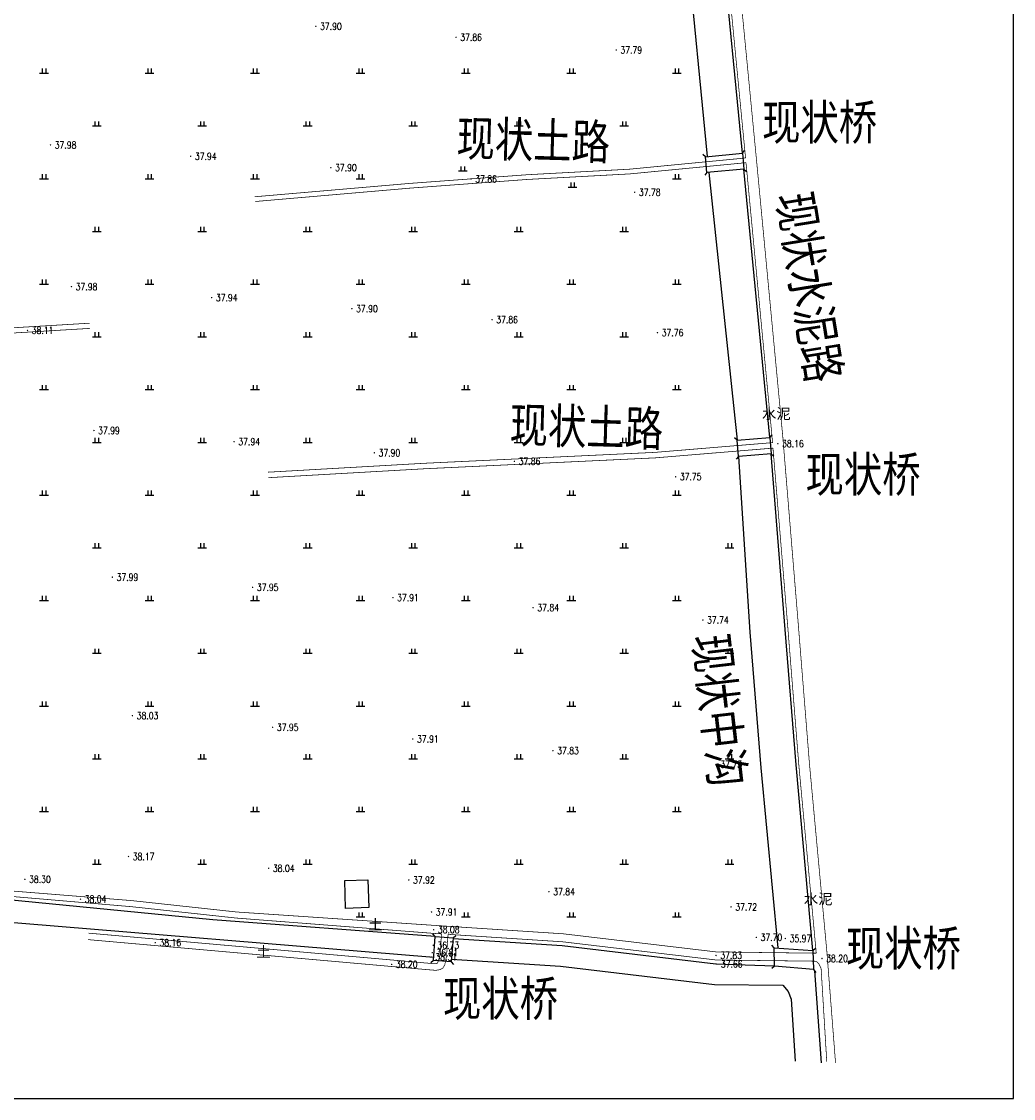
# Model space of a CAD drawing. Extents: x 456755 to 458049, y 3845626 to 3853218.
# Tile 45 of 80: x 457584 to 457866, y 3849690 to 3849996. Entities that reach past the tile are written whole.
import ezdxf
from ezdxf.enums import TextEntityAlignment as Align

# ---------------------------------------------------------------- set-up
doc = ezdxf.new("R2010")
doc.units = 0
doc.linetypes.add('X3', pattern=[5, 4, -1])
doc.layers.get('0').update_dxf_attribs({"linetype": 'CONTINUOUS'})
doc.layers.add('ASSIST', color=7, linetype='CONTINUOUS', plot=False)
for name, color, linetype in [('DLSS', 4, 'CONTINUOUS'), ('DMTZ', 3, 'CONTINUOUS'), ('GCD', 1, 'CONTINUOUS'), ('JMD', 6, 'CONTINUOUS'), ('SXSS', 5, 'CONTINUOUS'), ('ZBTZ', 3, 'CONTINUOUS')]:
    doc.layers.add(name, color=color, linetype=linetype)
doc.styles.add('HZ', font='rs.shx', dxfattribs={"width": 0.8, "bigfont": 'hztxt.shx'})
doc.styles.add('仿宋体', font='仿宋_GB2312.ttf', dxfattribs={"width": 0.8})
doc.styles.add('黑体', font='simhei.ttf')
doc.linetypes.add('10411', pattern='A,2,[150,AAA.SHX,S=1,R=0,X=0,Y=1],2,[151,AAA.SHX,S=1,R=0,X=0,Y=3],1e-11', length=4)
doc.linetypes.add('8352', pattern='A,1.5,[145,AAA.SHX,S=1,R=0,X=0,Y=1],1.5,-1,3,-1', length=8)

# ---------------------------------------------------------------- blocks, each defined once
blk = doc.blocks.new('GC200')
at = {"linetype": 'Continuous', "const_width": 0.2, "flags": 128}
blk.add_lwpolyline([(-0.1, 0, 1), (0.1, 0, 1)], format="xyb", close=True, dxfattribs=at)
blk = doc.blocks.new('gc119')
for p, q in [((-1.25, 0), (1.25, 0)), ((-0.5, 1.3), (-0.5, 0)), ((0.5, 1.3), (0.5, 0))]:
    blk.add_line(p, q)

msp = doc.modelspace()

# ---------------------------------------------------------------- linework, layer by layer
at = {"linetype": 'Continuous'}
msp.add_lwpolyline([(456818.61, 3849689.88), (457866.43, 3849689.88), (457866.43, 3851171.64), (456818.61, 3851171.64)], close=True, dxfattribs=at)
at = {"layer": 'ASSIST', "linetype": 'Continuous', "elevation": -33.29, "flags": 128}
for points in [[(457778.82, 3849957.77), (457789.32, 3849958.74), (457789.73, 3849954.23), (457779.24, 3849953.27)], [(457787.82, 3849877.12), (457797.13, 3849877.91), (457797.53, 3849873.25), (457788.22, 3849872.46)], [(457701.46, 3849729.12), (457701.96, 3849735.93), (457707.05, 3849735.55), (457706.54, 3849728.74)], [(457798.33, 3849732.76), (457809.35, 3849731.97), (457809.57, 3849726.52), (457798.47, 3849727.52)]]:
    msp.add_lwpolyline(points, close=True, dxfattribs=at)
at = {"layer": 'DLSS', "linetype": 'Continuous'}
for p, q in [((457789.32, 3849958.74, -33.29), (457789.96, 3849959.51, -33.29)), ((457778.82, 3849957.77, -33.29), (457778.05, 3849958.41, -33.29)), ((457779.24, 3849953.27, -33.29), (457778.6, 3849952.5, -33.29)), ((457789.73, 3849954.23, -33.29), (457790.5, 3849953.59, -33.29)), ((457787.82, 3849877.12, -33.29), (457787.06, 3849877.77, -33.29)), ((457797.13, 3849877.91, -33.29), (457797.78, 3849878.68, -33.29)), ((457797.53, 3849873.25, -33.29), (457798.29, 3849872.61, -33.29)), ((457788.22, 3849872.46, -33.29), (457787.57, 3849871.7, -33.29)), ((457701.96, 3849735.93, -33.29), (457701.31, 3849736.69, -33.29)), ((457707.05, 3849735.55, -33.29), (457707.81, 3849736.21, -33.29)), ((457798.33, 3849732.76, -33.29), (457797.67, 3849733.52, -33.29)), ((457809.35, 3849731.97, -33.29), (457810.11, 3849732.62, -33.29)), ((457701.46, 3849729.12, -33.29), (457700.7, 3849728.47, -33.29)), ((457706.54, 3849728.74, -33.29), (457707.2, 3849727.99, -33.29)), ((457798.47, 3849727.52, -33.29), (457797.71, 3849726.88, -33.29)), ((457809.57, 3849726.52, -33.29), (457810.21, 3849725.75, -33.29))]:
    msp.add_line(p, q, dxfattribs=at)
at = {"layer": 'DLSS', "linetype": 'X3', "const_width": 0.2, "flags": 128}
for points, elevation in [([(457790.23, 3849957.4), (457784.34, 3850018.34), (457775.97, 3850097.88), (457772.37, 3850134.04), (457770.88, 3850155.64)], 4.91), ([(457650.64, 3849946.37), (457695.11, 3849950.2), (457728.17, 3849952.64), (457757.17, 3849954.21), (457790.23, 3849957.4)], -33.29), ([(457797.9, 3849876.43), (457797.77, 3849878.06), (457790.37, 3849955.93), (457790.35, 3849956.06)], 4.91), ([(457505.14, 3849902.92), (457540.74, 3849904.87), (457558.36, 3849907.24), (457568.31, 3849908.28), (457603.69, 3849910.41)], 4.94), ([(457654.37, 3849868.02), (457699.09, 3849870.57), (457764.47, 3849873.66), (457797.9, 3849876.43)], -33.29), ([(457810.34, 3849731.2), (457805.37, 3849784.87), (457802.29, 3849823.37), (457798.03, 3849874.87)], 4.91), ([(457510.63, 3849754.69), (457577.18, 3849749.24), (457615.63, 3849746.16), (457645.45, 3849742.92), (457701.86, 3849739.1), (457738.4, 3849736.71), (457781.97, 3849731.55), (457810.34, 3849731.2)], 5.03), ([(457703.75, 3849736.69), (457703.36, 3849730.72), (457702.62, 3849728.38), (457701.92, 3849728.18), (457699.16, 3849728.42), (457603.37, 3849736.9)], 4.9), ([(457813.33, 3849700.32), (457811.72, 3849726.87), (457811.08, 3849728.13), (457810.31, 3849728.92)], -33.29)]:
    msp.add_lwpolyline(points, dxfattribs=dict(at, elevation=elevation))
at = {"layer": 'DLSS', "linetype": 'Continuous', "const_width": 0.2, "flags": 128}
for points, elevation in [([(457813.37, 3849731.48), (457808.4, 3849785.13), (457805.32, 3849823.61), (457800.8, 3849878.33), (457793.4, 3849956.22), (457787.36, 3850018.65), (457779, 3850098.19), (457775.41, 3850134.3), (457773.92, 3850155.85)], 4.91), ([(457650.76, 3849945.02), (457695.22, 3849948.86), (457728.26, 3849951.3), (457757.27, 3849952.87), (457790.35, 3849956.06)], -33.29), ([(457505.22, 3849901.43), (457540.88, 3849903.39), (457558.53, 3849905.76), (457568.43, 3849906.8), (457603.78, 3849908.93)], 4.94), ([(457654.46, 3849866.46), (457699.17, 3849869.01), (457764.58, 3849872.1), (457798.03, 3849874.87)], -33.29), ([(457508.06, 3849753.9), (457577, 3849747.72), (457615.56, 3849744.43), (457645.29, 3849741.2), (457701.7, 3849736.82), (457703.75, 3849736.69)], 5.03), ([(457705.59, 3849736.56), (457705.18, 3849730.38), (457704.68, 3849727.86), (457704.08, 3849726.88), (457703.18, 3849726.49), (457702.1, 3849726.32), (457698.99, 3849726.58), (457603.21, 3849735.06)], 4.9), ([(457705.59, 3849736.56), (457738.19, 3849734.44), (457781.82, 3849729.27), (457810.31, 3849728.92)], 5.03), ([(457813.36, 3849731.64), (457815.82, 3849700.05)], 4.86)]:
    msp.add_lwpolyline(points, dxfattribs=dict(at, elevation=elevation))
at = {"layer": 'DLSS', "linetype": 'Continuous', "elevation": -33.29}
for points in [[(457778.82, 3849957.77), (457789.32, 3849958.74)], [(457789.73, 3849954.23), (457779.24, 3849953.27)], [(457787.82, 3849877.12), (457797.13, 3849877.91)], [(457797.53, 3849873.25), (457788.22, 3849872.46)], [(457701.46, 3849729.12), (457701.96, 3849735.93)], [(457707.05, 3849735.55), (457706.54, 3849728.74)], [(457798.33, 3849732.76), (457809.35, 3849731.97)], [(457809.57, 3849726.52), (457798.47, 3849727.52)]]:
    msp.add_lwpolyline(points, dxfattribs=at)
at = {"layer": 'DMTZ', "color": 5, "linetype": '10411', "flags": 128}
for points, elevation in [([(457789.32, 3849958.74), (457783.57, 3850018.26), (457775.2, 3850097.81), (457771.6, 3850133.98), (457770.11, 3850155.58)], 4.91), ([(457771.89, 3850035.44), (457773.55, 3850017.25), (457779.29, 3849957.81)], 4.91), ([(457779.74, 3849953.31), (457787.82, 3849877.12), (457787.82, 3849877.12)], 4.91), ([(457797.11, 3849877.89), (457797.11, 3849877.89), (457789.75, 3849954.24)], 4.91), ([(457809.35, 3849731.97), (457804.6, 3849784.8), (457801.52, 3849823.31), (457797.53, 3849873.25)], 4.91), ([(457788.21, 3849872.46), (457791.48, 3849822.49), (457794.57, 3849783.94), (457799.44, 3849732.68)], 4.91), ([(457701.96, 3849735.93), (457638.73, 3849740.71), (457575.61, 3849746.86), (457507.08, 3849752.68), (457476.83, 3849755.69), (457409.12, 3849761.4), (457290.43, 3849770.47)], -33.29), ([(457289.98, 3849765.04), (457290.3, 3849764.33), (457290.8, 3849764.07), (457408.61, 3849755.06), (457476.25, 3849749.37), (457506.5, 3849746.35), (457575.07, 3849740.54), (457701.53, 3849730.05)], -33.29), ([(457798.47, 3849727.52), (457781.74, 3849728.09), (457738.09, 3849733.26), (457707.03, 3849735.29)], 5.03), ([(457706.6, 3849729.53), (457737.56, 3849727.51), (457781.37, 3849722.32), (457800.81, 3849722.08), (457802.36, 3849720.28), (457803.17, 3849718.14), (457804.32, 3849700.5)], 5.03), ([(457811.81, 3849699.97), (457809.89, 3849726.14)], -33.29)]:
    msp.add_lwpolyline(points, dxfattribs=dict(at, elevation=elevation))
at = {"layer": 'JMD', "linetype": 'Continuous', "elevation": -33.29, "flags": 128}
msp.add_lwpolyline([(457676.21, 3849751.89), (457682.83, 3849752.11), (457683.1, 3849744.17), (457676.48, 3849743.94)], close=True, dxfattribs=at)

# ---------------------------------------------------------------- block references
at = {"layer": 'GCD', "linetype": 'Continuous'}
ref = msp.add_blockref('GC200', (457668, 3849994.88, 4.61), dxfattribs=at)
ref.add_attrib('height', '37.90', dxfattribs={"linetype": 'Continuous', "height": 2, "style": 'HZ', "width": 0.8}).set_placement((457669.2, 3849994.88, -33.29), align=Align.MIDDLE_LEFT)
ref = msp.add_blockref('GC200', (457707.88, 3849991.73, 4.56), dxfattribs=at)
ref.add_attrib('height', '37.86', dxfattribs={"linetype": 'Continuous', "height": 2, "style": 'HZ', "width": 0.8}).set_placement((457709.08, 3849991.73, -33.29), align=Align.MIDDLE_LEFT)
ref = msp.add_blockref('GC200', (457753.44, 3849988.13, 4.5), dxfattribs=at)
ref.add_attrib('height', '37.79', dxfattribs={"linetype": 'Continuous', "height": 2, "style": 'HZ', "width": 0.8}).set_placement((457754.64, 3849988.13, -33.29), align=Align.MIDDLE_LEFT)
ref = msp.add_blockref('GC200', (457592.53, 3849961.13, 4.69), dxfattribs=at)
ref.add_attrib('height', '37.98', dxfattribs={"linetype": 'Continuous', "height": 2, "style": 'HZ', "width": 0.8}).set_placement((457593.73, 3849961.13, -33.29), align=Align.MIDDLE_LEFT)
ref = msp.add_blockref('GC200', (457632.4, 3849957.9, 4.65), dxfattribs=at)
ref.add_attrib('height', '37.94', dxfattribs={"linetype": 'Continuous', "height": 2, "style": 'HZ', "width": 0.8}).set_placement((457633.6, 3849957.9, -33.29), align=Align.MIDDLE_LEFT)
ref = msp.add_blockref('GC200', (457672.27, 3849954.67, 4.61), dxfattribs=at)
ref.add_attrib('height', '37.90', dxfattribs={"linetype": 'Continuous', "height": 2, "style": 'HZ', "width": 0.8}).set_placement((457673.47, 3849954.67, -33.29), align=Align.MIDDLE_LEFT)
ref = msp.add_blockref('GC200', (457712.14, 3849951.43, 4.57), dxfattribs=at)
ref.add_attrib('height', '37.86', dxfattribs={"linetype": 'Continuous', "height": 2, "style": 'HZ', "width": 0.8}).set_placement((457713.34, 3849951.43, -33.29), align=Align.MIDDLE_LEFT)
ref = msp.add_blockref('GC200', (457758.68, 3849947.66, 4.48), dxfattribs=at)
ref.add_attrib('height', '37.78', dxfattribs={"linetype": 'Continuous', "height": 2, "style": 'HZ', "width": 0.8}).set_placement((457759.88, 3849947.66, -33.29), align=Align.MIDDLE_LEFT)
ref = msp.add_blockref('GC200', (457598.5, 3849920.83, 4.69), dxfattribs=at)
ref.add_attrib('height', '37.98', dxfattribs={"linetype": 'Continuous', "height": 2, "style": 'HZ', "width": 0.8}).set_placement((457599.7, 3849920.83, -33.29), align=Align.MIDDLE_LEFT)
ref = msp.add_blockref('GC200', (457638.37, 3849917.69, 4.65), dxfattribs=at)
ref.add_attrib('height', '37.94', dxfattribs={"linetype": 'Continuous', "height": 2, "style": 'HZ', "width": 0.8}).set_placement((457639.57, 3849917.69, -33.29), align=Align.MIDDLE_LEFT)
ref = msp.add_blockref('GC200', (457678.25, 3849914.55, 4.61), dxfattribs=at)
ref.add_attrib('height', '37.90', dxfattribs={"linetype": 'Continuous', "height": 2, "style": 'HZ', "width": 0.8}).set_placement((457679.45, 3849914.55, -33.29), align=Align.MIDDLE_LEFT)
ref = msp.add_blockref('GC200', (457718.12, 3849911.41, 4.57), dxfattribs=at)
ref.add_attrib('height', '37.86', dxfattribs={"linetype": 'Continuous', "height": 2, "style": 'HZ', "width": 0.8}).set_placement((457719.32, 3849911.41, -33.29), align=Align.MIDDLE_LEFT)
ref = msp.add_blockref('GC200', (457586, 3849908.34, 4.82), dxfattribs=at)
ref.add_attrib('height', '38.11', dxfattribs={"linetype": 'Continuous', "height": 2, "style": 'HZ', "width": 0.8}).set_placement((457587.2, 3849908.34, -33.29), align=Align.MIDDLE_LEFT)
ref = msp.add_blockref('GC200', (457765.18, 3849907.7, 4.47), dxfattribs=at)
ref.add_attrib('height', '37.76', dxfattribs={"linetype": 'Continuous', "height": 2, "style": 'HZ', "width": 0.8}).set_placement((457766.38, 3849907.7, -33.29), align=Align.MIDDLE_LEFT)
ref = msp.add_blockref('GC200', (457604.88, 3849879.88, 4.69), dxfattribs=at)
ref.add_attrib('height', '37.99', dxfattribs={"linetype": 'Continuous', "height": 2, "style": 'HZ', "width": 0.8}).set_placement((457606.08, 3849879.88, -33.29), align=Align.MIDDLE_LEFT)
ref = msp.add_blockref('GC200', (457644.76, 3849876.71, 4.65), dxfattribs=at)
ref.add_attrib('height', '37.94', dxfattribs={"linetype": 'Continuous', "height": 2, "style": 'HZ', "width": 0.8}).set_placement((457645.96, 3849876.71, -33.29), align=Align.MIDDLE_LEFT)
ref = msp.add_blockref('GC200', (457799.41, 3849876.16, 4.86), dxfattribs=at)
ref.add_attrib('height', '38.16', dxfattribs={"linetype": 'Continuous', "height": 2, "style": 'HZ', "width": 0.8}).set_placement((457800.61, 3849876.16, -33.29), align=Align.MIDDLE_LEFT)
ref = msp.add_blockref('GC200', (457684.63, 3849873.53, 4.61), dxfattribs=at)
ref.add_attrib('height', '37.90', dxfattribs={"linetype": 'Continuous', "height": 2, "style": 'HZ', "width": 0.8}).set_placement((457685.83, 3849873.53, -33.29), align=Align.MIDDLE_LEFT)
ref = msp.add_blockref('GC200', (457724.5, 3849871.11, 4.56), dxfattribs=at)
ref.add_attrib('height', '37.86', dxfattribs={"linetype": 'Continuous', "height": 2, "style": 'HZ', "width": 0.8}).set_placement((457725.7, 3849871.11, -33.29), align=Align.MIDDLE_LEFT)
ref = msp.add_blockref('GC200', (457770.33, 3849866.71, 4.46), dxfattribs=at)
ref.add_attrib('height', '37.75', dxfattribs={"linetype": 'Continuous', "height": 2, "style": 'HZ', "width": 0.8}).set_placement((457771.53, 3849866.71, -33.29), align=Align.MIDDLE_LEFT)
ref = msp.add_blockref('GC200', (457610.13, 3849838.16, 4.69), dxfattribs=at)
ref.add_attrib('height', '37.99', dxfattribs={"linetype": 'Continuous', "height": 2, "style": 'HZ', "width": 0.8}).set_placement((457611.33, 3849838.16, -33.29), align=Align.MIDDLE_LEFT)
ref = msp.add_blockref('GC200', (457650.02, 3849835.26, 4.65), dxfattribs=at)
ref.add_attrib('height', '37.95', dxfattribs={"linetype": 'Continuous', "height": 2, "style": 'HZ', "width": 0.8}).set_placement((457651.22, 3849835.26, -33.29), align=Align.MIDDLE_LEFT)
ref = msp.add_blockref('GC200', (457689.92, 3849832.36, 4.61), dxfattribs=at)
ref.add_attrib('height', '37.91', dxfattribs={"linetype": 'Continuous', "height": 2, "style": 'HZ', "width": 0.8}).set_placement((457691.12, 3849832.36, -33.29), align=Align.MIDDLE_LEFT)
ref = msp.add_blockref('GC200', (457729.81, 3849829.46, 4.55), dxfattribs=at)
ref.add_attrib('height', '37.84', dxfattribs={"linetype": 'Continuous', "height": 2, "style": 'HZ', "width": 0.8}).set_placement((457731.01, 3849829.46, -33.29), align=Align.MIDDLE_LEFT)
ref = msp.add_blockref('GC200', (457778.08, 3849825.96, 4.44), dxfattribs=at)
ref.add_attrib('height', '37.74', dxfattribs={"linetype": 'Continuous', "height": 2, "style": 'HZ', "width": 0.8}).set_placement((457779.28, 3849825.96, -33.29), align=Align.MIDDLE_LEFT)
ref = msp.add_blockref('GC200', (457615.85, 3849798.78, 4.74), dxfattribs=at)
ref.add_attrib('height', '38.03', dxfattribs={"linetype": 'Continuous', "height": 2, "style": 'HZ', "width": 0.8}).set_placement((457617.05, 3849798.78, -33.29), align=Align.MIDDLE_LEFT)
ref = msp.add_blockref('GC200', (457655.71, 3849795.46, 4.65), dxfattribs=at)
ref.add_attrib('height', '37.95', dxfattribs={"linetype": 'Continuous', "height": 2, "style": 'HZ', "width": 0.8}).set_placement((457656.91, 3849795.46, -33.29), align=Align.MIDDLE_LEFT)
ref = msp.add_blockref('GC200', (457695.58, 3849792.13, 4.61), dxfattribs=at)
ref.add_attrib('height', '37.91', dxfattribs={"linetype": 'Continuous', "height": 2, "style": 'HZ', "width": 0.8}).set_placement((457696.78, 3849792.13, -33.29), align=Align.MIDDLE_LEFT)
ref = msp.add_blockref('GC200', (457735.44, 3849788.8, 4.54), dxfattribs=at)
ref.add_attrib('height', '37.83', dxfattribs={"linetype": 'Continuous', "height": 2, "style": 'HZ', "width": 0.8}).set_placement((457736.64, 3849788.8, -33.29), align=Align.MIDDLE_LEFT)
ref = msp.add_blockref('GC200', (457781.87, 3849784.93, 4.43), dxfattribs=at)
ref.add_attrib('height', '37.73', dxfattribs={"linetype": 'Continuous', "height": 2, "style": 'HZ', "width": 0.8}).set_placement((457783.07, 3849784.93, -33.29), align=Align.MIDDLE_LEFT)
ref = msp.add_blockref('GC200', (457614.72, 3849758.7, 4.87), dxfattribs=at)
ref.add_attrib('height', '38.17', dxfattribs={"linetype": 'Continuous', "height": 2, "style": 'HZ', "width": 0.8}).set_placement((457615.92, 3849758.7, -33.29), align=Align.MIDDLE_LEFT)
ref = msp.add_blockref('GC200', (457654.58, 3849755.37, 4.74), dxfattribs=at)
ref.add_attrib('height', '38.04', dxfattribs={"linetype": 'Continuous', "height": 2, "style": 'HZ', "width": 0.8}).set_placement((457655.78, 3849755.37, -33.29), align=Align.MIDDLE_LEFT)
ref = msp.add_blockref('GC200', (457585.24, 3849752.22, 5), dxfattribs=at)
ref.add_attrib('height', '38.30', dxfattribs={"linetype": 'Continuous', "height": 2, "style": 'HZ', "width": 0.8}).set_placement((457586.44, 3849752.22, -33.29), align=Align.MIDDLE_LEFT)
ref = msp.add_blockref('GC200', (457694.45, 3849752.04, 4.62), dxfattribs=at)
ref.add_attrib('height', '37.92', dxfattribs={"linetype": 'Continuous', "height": 2, "style": 'HZ', "width": 0.8}).set_placement((457695.65, 3849752.04, -33.29), align=Align.MIDDLE_LEFT)
ref = msp.add_blockref('GC200', (457734.31, 3849748.71, 4.54), dxfattribs=at)
ref.add_attrib('height', '37.84', dxfattribs={"linetype": 'Continuous', "height": 2, "style": 'HZ', "width": 0.8}).set_placement((457735.51, 3849748.71, -33.29), align=Align.MIDDLE_LEFT)
ref = msp.add_blockref('GC200', (457601.07, 3849746.57, 4.75), dxfattribs=at)
ref.add_attrib('height', '38.04', dxfattribs={"linetype": 'Continuous', "height": 2, "style": 'HZ', "width": 0.8}).set_placement((457602.27, 3849746.57, -33.29), align=Align.MIDDLE_LEFT)
ref = msp.add_blockref('GC200', (457786.12, 3849744.38, 4.43), dxfattribs=at)
ref.add_attrib('height', '37.72', dxfattribs={"linetype": 'Continuous', "height": 2, "style": 'HZ', "width": 0.8}).set_placement((457787.32, 3849744.38, -33.29), align=Align.MIDDLE_LEFT)
ref = msp.add_blockref('GC200', (457700.91, 3849742.94, 4.62), dxfattribs=at)
ref.add_attrib('height', '37.91', dxfattribs={"linetype": 'Continuous', "height": 2, "style": 'HZ', "width": 0.8}).set_placement((457702.11, 3849742.94, -33.29), align=Align.MIDDLE_LEFT)
ref = msp.add_blockref('GC200', (457701.52, 3849737.86, 4.78), dxfattribs=at)
ref.add_attrib('height', '38.08', dxfattribs={"linetype": 'Continuous', "height": 2, "style": 'HZ', "width": 0.8}).set_placement((457702.72, 3849737.86, -33.29), align=Align.MIDDLE_LEFT)
ref = msp.add_blockref('GC200', (457793.3, 3849735.67, 4.41), dxfattribs=at)
ref.add_attrib('height', '37.70', dxfattribs={"linetype": 'Continuous', "height": 2, "style": 'HZ', "width": 0.8}).set_placement((457794.5, 3849735.67, -33.29), align=Align.MIDDLE_LEFT)
ref = msp.add_blockref('GC200', (457801.57, 3849735.38, 2.67), dxfattribs=at)
ref.add_attrib('height', '35.97', dxfattribs={"linetype": 'Continuous', "height": 2, "style": 'HZ', "width": 0.8}).set_placement((457802.77, 3849735.38, -33.29), align=Align.MIDDLE_LEFT)
ref = msp.add_blockref('GC200', (457622.32, 3849734.17, 4.86), dxfattribs=at)
ref.add_attrib('height', '38.16', dxfattribs={"linetype": 'Continuous', "height": 2, "style": 'HZ', "width": 0.8}).set_placement((457623.52, 3849734.17, -33.29), align=Align.MIDDLE_LEFT)
ref = msp.add_blockref('GC200', (457701.11, 3849731.37, 3.52), dxfattribs=at)
ref.add_attrib('height', '36.81', dxfattribs={"linetype": 'Continuous', "height": 2, "style": 'HZ', "width": 0.8}).set_placement((457702.31, 3849731.37, -33.29), align=Align.MIDDLE_LEFT)
ref = msp.add_blockref('GC200', (457701.39, 3849733.41, 3.44), dxfattribs=at)
ref.add_attrib('height', '36.73', dxfattribs={"linetype": 'Continuous', "height": 2, "style": 'HZ', "width": 0.8}).set_placement((457702.59, 3849733.41, -33.29), align=Align.MIDDLE_LEFT)
ref = msp.add_blockref('GC200', (457700.8, 3849730.11, 5.01), dxfattribs=at)
ref.add_attrib('height', '38.31', dxfattribs={"linetype": 'Continuous', "height": 2, "style": 'HZ', "width": 0.8}).set_placement((457702, 3849730.11, -33.29), align=Align.MIDDLE_LEFT)
ref = msp.add_blockref('GC200', (457781.85, 3849730.55, 4.54), dxfattribs=at)
ref.add_attrib('height', '37.83', dxfattribs={"linetype": 'Continuous', "height": 2, "style": 'HZ', "width": 0.8}).set_placement((457783.05, 3849730.55, -33.29), align=Align.MIDDLE_LEFT)
ref = msp.add_blockref('GC200', (457811.97, 3849729.69, 4.91), dxfattribs=at)
ref.add_attrib('height', '38.20', dxfattribs={"linetype": 'Continuous', "height": 2, "style": 'HZ', "width": 0.8}).set_placement((457813.17, 3849729.69, -33.29), align=Align.MIDDLE_LEFT)
ref = msp.add_blockref('GC200', (457689.56, 3849728.01, 4.9), dxfattribs=at)
ref.add_attrib('height', '38.20', dxfattribs={"linetype": 'Continuous', "height": 2, "style": 'HZ', "width": 0.8}).set_placement((457690.76, 3849728.01, -33.29), align=Align.MIDDLE_LEFT)
ref = msp.add_blockref('GC200', (457782.01, 3849728.09, 4.37), dxfattribs=at)
ref.add_attrib('height', '37.66', dxfattribs={"linetype": 'Continuous', "height": 2, "style": 'HZ', "width": 0.8}).set_placement((457783.21, 3849728.09, -33.29), align=Align.MIDDLE_LEFT)
at = {"layer": 'ZBTZ', "linetype": 'Continuous'}
for p in [(457590.69, 3849981.51, -33.29), (457620.69, 3849981.51, -33.29), (457650.69, 3849981.51, -33.29), (457680.69, 3849981.51, -33.29), (457710.69, 3849981.51, -33.29), (457740.69, 3849981.51, -33.29), (457770.69, 3849981.51, -33.29), (457605.69, 3849966.51, -33.29), (457635.69, 3849966.51, -33.29), (457665.69, 3849966.51, -33.29), (457695.69, 3849966.51, -33.29), (457725.69, 3849966.51, -33.29), (457755.69, 3849966.51, -33.29), (457709.79, 3849953.71, -33.29), (457590.69, 3849951.51, -33.29), (457620.69, 3849951.51, -33.29), (457650.69, 3849951.51, -33.29), (457680.69, 3849951.51, -33.29), (457740.99, 3849949.14, -33.29), (457770.69, 3849951.51, -33.29), (457605.69, 3849936.51, -33.29), (457635.69, 3849936.51, -33.29), (457665.69, 3849936.51, -33.29), (457695.69, 3849936.51, -33.29), (457725.69, 3849936.51, -33.29), (457755.69, 3849936.51, -33.29), (457590.69, 3849921.51, -33.29), (457620.69, 3849921.51, -33.29), (457650.69, 3849921.51, -33.29), (457680.69, 3849921.51, -33.29), (457710.69, 3849921.51, -33.29), (457740.69, 3849921.51, -33.29), (457770.69, 3849921.51, -33.29), (457605.69, 3849906.51, -33.29), (457635.69, 3849906.51, -33.29), (457665.69, 3849906.51, -33.29), (457695.69, 3849906.51, -33.29), (457725.69, 3849906.51, -33.29), (457755.69, 3849906.51, -33.29), (457590.69, 3849891.51, -33.29), (457620.69, 3849891.51, -33.29), (457650.69, 3849891.51, -33.29), (457680.69, 3849891.51, -33.29), (457710.69, 3849891.51, -33.29), (457740.69, 3849891.51, -33.29), (457770.69, 3849891.51, -33.29), (457605.69, 3849876.51, -33.29), (457635.69, 3849876.51, -33.29), (457665.69, 3849876.51, -33.29), (457695.69, 3849876.51, -33.29), (457725.69, 3849876.51, -33.29), (457755.69, 3849876.51, -33.29), (457590.69, 3849861.51, -33.29), (457620.69, 3849861.51, -33.29), (457650.69, 3849861.51, -33.29), (457680.69, 3849861.51, -33.29), (457710.69, 3849861.51, -33.29), (457740.69, 3849861.51, -33.29), (457770.69, 3849861.51, -33.29), (457605.69, 3849846.51, -33.29), (457635.69, 3849846.51, -33.29), (457665.69, 3849846.51, -33.29), (457695.69, 3849846.51, -33.29), (457725.69, 3849846.51, -33.29), (457755.69, 3849846.51, -33.29), (457785.69, 3849846.51, -33.29), (457590.69, 3849831.51, -33.29), (457620.69, 3849831.51, -33.29), (457650.69, 3849831.51, -33.29), (457680.69, 3849831.51, -33.29), (457710.69, 3849831.51, -33.29), (457740.69, 3849831.51, -33.29), (457770.69, 3849831.51, -33.29), (457605.69, 3849816.51, -33.29), (457635.69, 3849816.51, -33.29), (457665.69, 3849816.51, -33.29), (457695.69, 3849816.51, -33.29), (457725.69, 3849816.51, -33.29), (457755.69, 3849816.51, -33.29), (457785.69, 3849816.51, -33.29), (457590.69, 3849801.51, -33.29), (457620.69, 3849801.51, -33.29), (457650.69, 3849801.51, -33.29), (457680.69, 3849801.51, -33.29), (457710.69, 3849801.51, -33.29), (457740.69, 3849801.51, -33.29), (457770.69, 3849801.51, -33.29), (457605.69, 3849786.51, -33.29), (457635.69, 3849786.51, -33.29), (457665.69, 3849786.51, -33.29), (457695.69, 3849786.51, -33.29), (457725.69, 3849786.51, -33.29), (457755.69, 3849786.51, -33.29), (457785.69, 3849786.51, -33.29), (457590.69, 3849771.51, -33.29), (457620.69, 3849771.51, -33.29), (457650.69, 3849771.51, -33.29), (457680.69, 3849771.51, -33.29), (457710.69, 3849771.51, -33.29), (457740.69, 3849771.51, -33.29), (457770.69, 3849771.51, -33.29), (457605.69, 3849756.51, -33.29), (457635.69, 3849756.51, -33.29), (457665.69, 3849756.51, -33.29), (457695.69, 3849756.51, -33.29), (457725.69, 3849756.51, -33.29), (457755.69, 3849756.51, -33.29), (457785.69, 3849756.51, -33.29), (457680.69, 3849741.51, -33.29), (457710.69, 3849741.51, -33.29), (457740.69, 3849741.51, -33.29), (457770.69, 3849741.51, -33.29)]:
    msp.add_blockref('gc119', p, dxfattribs=at)

# ---------------------------------------------------------------- texts
at = {"layer": 'DLSS', "color": 1, "linetype": 'X3', "style": '仿宋体', "width": 0.8}
for p in [(457794.93, 3849962.56, -33.29), (457807.28, 3849862.42, -33.29), (457818.75, 3849727.6, -33.29), (457704.15, 3849713.31, -33.29)]:
    msp.add_text('现状桥', height=10, dxfattribs=at).set_placement(p)
at = {"layer": 'DLSS', "linetype": 'X3', "style": '仿宋体', "width": 0.8}
for s, rotation, p in [('现状土路', 358.3921, (457707.92, 3849958.1, -33.29)), ('现状水泥路', 279.2288, (457799.15, 3849946.82, -33.29)), ('现状土路', 358.3921, (457723.04, 3849876.56, -33.29))]:
    msp.add_text(s, height=10, rotation=rotation, dxfattribs=at).set_placement(p)
at = {"layer": 'DLSS', "linetype": 'Continuous', "style": '黑体'}
for s, p in [('水泥', (457798.98, 3849884.7, -33.29)), ('水泥', (457810.88, 3849746.67, -33.29)), ('土', (457684.92, 3849739.46, 4.94)), ('土', (457653.14, 3849731.73, 4.94))]:
    msp.add_text(s, height=3, dxfattribs=at).set_placement(p, align=Align.MIDDLE)
at = {"layer": 'SXSS', "linetype": '8352', "style": '仿宋体', "width": 0.8}
msp.add_text('现状中沟', height=10, rotation=276.6025, dxfattribs=at).set_placement((457775.38, 3849821.44, -33.29))

doc.saveas('drawing.dxf')
